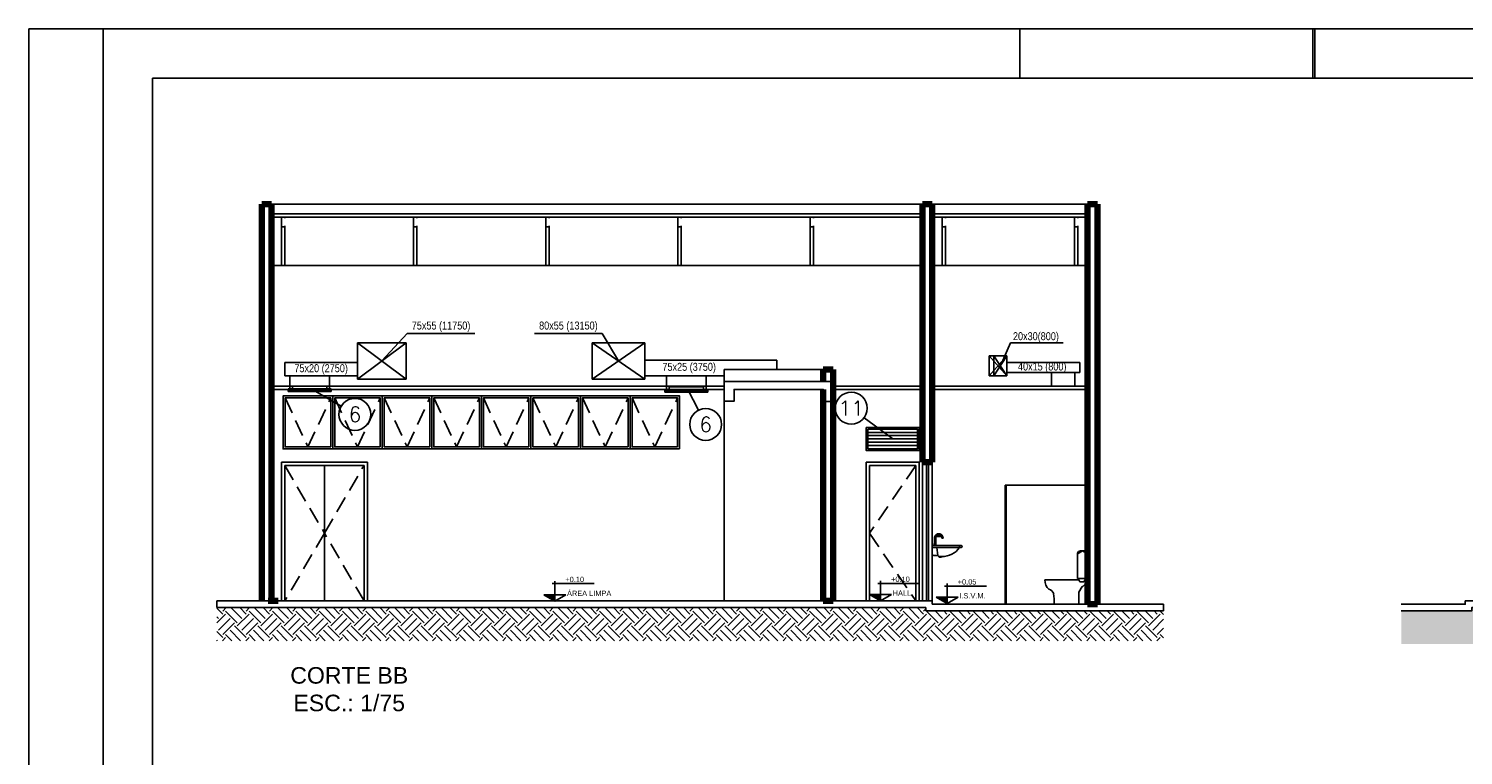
# Model space of a CAD drawing. Header units: inches. Extents: x -35 to 144, y -65 to -22.
# Tile 28 of 47: x 83 to 104, y -33 to -22. Entities that reach past the tile are written whole.
import ezdxf
from ezdxf.enums import TextEntityAlignment as Align

# ---------------------------------------------------------------- set-up
doc = ezdxf.new("R2010")
doc.units = ezdxf.units.IN
doc.header["$MEASUREMENT"] = 0
doc.linetypes.add('HIDDEN', pattern=[0.375, 0.25, -0.125])
for name, color, linetype, lineweight in [('ALV-ALT', 7, 'Continuous', 90), ('TEXTO-02', 2, 'Continuous', 20), ('VIS-V03', 8, 'Continuous', 25)]:
    doc.layers.add(name, color=color, linetype=linetype, lineweight=lineweight)
for name, color, linetype in [('ALV-DIV', 8, 'Continuous'), ('AR-BOCAS', 2, 'Continuous'), ('AR-DUTO INSUF', 5, 'Continuous'), ('AR-DUTO VENTILAÇÃO', 11, 'Continuous'), ('AR-EXAUSTÃO', 10, 'Continuous'), ('AR-TEXTO', 2, 'Continuous'), ('AR_TEXTO-15', 6, 'Continuous'), ('ESQ-POR', 8, 'Continuous'), ('EST-LAJ', 7, 'Continuous'), ('HTC - GER', 254, 'Continuous'), ('LAY-COR', 8, 'Continuous'), ('LAY-HID', 8, 'Continuous'), ('LAY-MOB', 8, 'Continuous'), ('PIS-CTE', 7, 'Continuous'), ('PRJ-GER', 8, 'HIDDEN'), ('TXT-ESP', 7, 'Continuous'), ('VIS-V04', 8, 'Continuous'), ('VIS-V05', 8, 'Continuous'), ('VIS-V06', 9, 'Continuous')]:
    doc.layers.add(name, color=color, linetype=linetype)
doc.styles.add('AR_TEXTO-15', font='romans.shx', dxfattribs={"height": 0.225})
doc.styles.add('Griffe', font='arial.ttf')
doc.styles.add('ROMANS', font='arial.ttf', dxfattribs={"height": 0.18})
doc.styles.add('STANDARD AR', font='ARIALN.TTF')

# ---------------------------------------------------------------- blocks, each defined once
blk = doc.blocks.new('ARQ - CORTE A')
at = {"layer": 'HTC - GER'}
h = blk.add_hatch(dxfattribs=at)
h.set_pattern_fill('EARTH', color=256, angle=45)
h.set_pattern_definition([(45, (-95.25556, -108.1163), (3e-17, 0.3535534), [0.25, -0.25]), (45, (-95.32185, -108.05002), (3e-17, 0.3535534), [0.25, -0.25]), (45, (-95.38814, -107.98373), (3e-17, 0.3535534), [0.25, -0.25]), (135, (-95.38814, -107.93953), (-0.3535534, 6e-17), [0.25, -0.25]), (135, (-95.32185, -107.87324), (-0.3535534, 6e-17), [0.25, -0.25]), (135, (-95.25556, -107.80695), (-0.3535534, 6e-17), [0.25, -0.25])])
h.paths.add_polyline_path([(28.971, 0), (23.565, 0), (23.565, -0.4), (22.915, -0.4), (22.915, 0), (20.017, 0), (20.017, 0.05), (1.067, 0.05), (1.067, 0), (0, 0), (0, -0.5), (28.971, -0.5)])
at = {"layer": 'PIS-CTE'}
for points in [[(0, 0.1), (0.967, 0.1), (0.967, 0.15), (20.117, 0.15)], [(0, 0), (1.067, 0), (1.067, 0.05), (20.017, 0.05), (20.017, 0), (22.915, 0)]]:
    blk.add_lwpolyline(points, dxfattribs=at)
blk = doc.blocks.new('Nivel corte-2')
for p, q in [((-0.032, 0.221), (0.496, 0.221)), ((0, 0.253), (0, 0.08)), ((-0.139, 0.08), (0, 0.08)), ((0, 0), (-0.139, 0.08)), ((0, 0), (0.139, 0.08)), ((0.139, 0.08), (0, 0.08)), ((0, 0.08), (0, 0))]:
    blk.add_line(p, q)
for points in [[(-0.139, 0.08), (0, 0.08), (0, 0)], [(-0.139, 0.08), (0, 0.08), (0, 0), (-0.139, 0.08)], [(-0.139, 0.08), (0, 0.08), (0, 0), (-0.139, 0.08)]]:
    blk.add_solid(points)
at = {"style": 'Griffe'}
blk.add_attdef('NIVEL', text='', height=0.1, dxfattribs=at).set_placement((0.232, 0.221), align=Align.BOTTOM_CENTER)
blk.add_attdef('AMBIENTE', text='', height=0.12, dxfattribs=at).set_placement((0.164, 0.08), align=Align.MIDDLE_LEFT)
blk = doc.blocks.new('VASO SANT.VISTA')
at = {"layer": 'LAY-HID'}
for p, q in [((15.812, -6.814), (15.812, -6.435)), ((15.888, -6.398), (15.822, -6.436)), ((15.857, -6.399), (15.888, -6.398)), ((15.955, -6.436), (15.888, -6.398)), ((15.888, -6.398), (15.92, -6.399)), ((15.965, -6.41), (15.965, -6.814)), ((15.318, -6.836), (15.831, -6.836)), ((15.965, -6.814), (15.812, -6.814)), ((15.831, -6.836), (15.831, -6.814)), ((15.85, -6.864), (15.831, -6.836)), ((15.885, -6.936), (15.831, -7.024)), ((15.907, -6.864), (15.85, -6.864)), ((15.885, -6.936), (15.895, -6.936)), ((15.939, -6.891), (15.895, -6.936)), ((15.926, -6.835), (15.907, -6.864)), ((15.929, -6.814), (15.926, -6.835)), ((15.939, -6.814), (15.939, -6.891)), ((15.831, -7.024), (15.831, -7.206)), ((15.657, -7.206), (15.461, -7.206)), ((15.831, -7.206), (15.461, -7.206))]:
    blk.add_line(p, q, dxfattribs=at)
for centre, radius, start, end in [((15.856, -6.444), 0.0449, 89.0509, 169.2503), ((15.904, -6.598), 0.2, 78.7975, 85.3102), ((15.926, -6.484), 0.0834, 62.4468, 78.7975), ((15.51, -6.838), 0.192, 179.4345, 227.8177), ((15.345, -7.091), 0.117, 24.3287, 72.2761), ((14.365, -7.186), 1.095, 358.9603, 7.4953)]:
    blk.add_arc(centre, radius, start, end, dxfattribs=at)
blk = doc.blocks.new('32osk')
for p, q in [((228.974, -79.386), (228.974, -79.516)), ((228.974, -79.386), (229.414, -79.386)), ((228.974, -79.416), (229.414, -79.416)), ((229.056, -79.536), (229.043, -79.416)), ((229.384, -79.386), (229.384, -79.416)), ((229.056, -79.536), (228.994, -79.536)), ((229.074, -79.551), (229.056, -79.536)), ((229.074, -79.551), (229.119, -79.551)), ((229.074, -79.551), (229.078, -79.561)), ((229.078, -79.561), (229.115, -79.561)), ((229.119, -79.551), (229.115, -79.561))]:
    blk.add_line(p, q)
for centre, radius, start, end in [((229.133, -79.252), 0.3, 267.2472, 326.7445), ((229.408, -79.401), 0.0159, 289.7121, 70.2879), ((228.994, -79.516), 0.02, 180, 270)]:
    blk.add_arc(centre, radius, start, end)
blk = doc.blocks.new('342SS')
for p, q in [((231.687, -79.807), (231.687, -79.836)), ((231.687, -79.807), (231.687, -79.836)), ((231.688, -79.807), (231.7, -79.807)), ((231.691, -79.723), (231.691, -79.807)), ((231.7, -79.807), (231.713, -79.807)), ((231.71, -79.807), (231.71, -79.723)), ((231.713, -79.836), (231.713, -79.807)), ((231.713, -79.836), (231.713, -79.807)), ((231.796, -79.701), (231.716, -79.701)), ((231.82, -79.723), (231.801, -79.723))]:
    blk.add_line(p, q)
for points in [[(231.82, -79.723), (231.82, -79.72), (231.82, -79.718), (231.82, -79.715), (231.82, -79.713), (231.819, -79.71), (231.819, -79.708), (231.818, -79.705), (231.817, -79.703), (231.816, -79.7), (231.815, -79.698), (231.814, -79.695), (231.813, -79.693), (231.812, -79.691), (231.811, -79.689), (231.809, -79.686), (231.808, -79.684), (231.806, -79.682), (231.804, -79.68), (231.803, -79.678), (231.801, -79.676), (231.799, -79.675), (231.797, -79.673), (231.795, -79.671), (231.793, -79.67), (231.791, -79.668), (231.788, -79.667), (231.786, -79.666), (231.784, -79.665), (231.781, -79.663), (231.779, -79.662), (231.777, -79.662), (231.774, -79.661), (231.772, -79.66), (231.769, -79.66), (231.767, -79.659), (231.764, -79.659), (231.761, -79.658), (231.759, -79.658), (231.756, -79.658), (231.754, -79.658), (231.751, -79.658), (231.748, -79.658), (231.746, -79.659), (231.743, -79.659), (231.741, -79.66), (231.738, -79.66), (231.736, -79.661), (231.733, -79.662), (231.731, -79.663), (231.729, -79.664), (231.726, -79.665), (231.724, -79.666), (231.722, -79.668), (231.719, -79.669), (231.717, -79.671), (231.715, -79.672), (231.713, -79.674), (231.711, -79.675), (231.709, -79.677), (231.708, -79.679), (231.706, -79.681), (231.704, -79.683), (231.703, -79.685), (231.701, -79.687), (231.7, -79.69), (231.699, -79.692), (231.697, -79.694), (231.696, -79.696), (231.695, -79.699), (231.694, -79.701), (231.694, -79.704), (231.693, -79.706), (231.692, -79.709), (231.692, -79.711), (231.691, -79.714), (231.691, -79.716), (231.691, -79.719), (231.691, -79.722), (231.691, -79.723)], [(231.71, -79.723), (231.71, -79.721), (231.71, -79.719), (231.71, -79.718), (231.71, -79.716), (231.711, -79.714), (231.711, -79.712), (231.711, -79.71), (231.712, -79.709), (231.713, -79.707), (231.713, -79.705), (231.714, -79.703), (231.715, -79.702), (231.716, -79.7), (231.717, -79.699), (231.718, -79.697), (231.719, -79.696), (231.72, -79.694), (231.721, -79.693), (231.722, -79.691), (231.724, -79.69), (231.725, -79.689), (231.726, -79.688), (231.728, -79.687), (231.729, -79.685), (231.731, -79.684), (231.732, -79.683), (231.734, -79.683), (231.736, -79.682), (231.737, -79.681), (231.739, -79.68), (231.741, -79.68), (231.742, -79.679), (231.744, -79.679), (231.746, -79.678), (231.748, -79.678), (231.75, -79.678), (231.751, -79.677), (231.753, -79.677), (231.755, -79.677), (231.757, -79.677), (231.759, -79.677), (231.761, -79.677), (231.762, -79.678), (231.764, -79.678), (231.766, -79.678), (231.768, -79.679), (231.77, -79.679), (231.771, -79.68), (231.773, -79.681), (231.775, -79.681), (231.776, -79.682), (231.778, -79.683), (231.78, -79.684), (231.781, -79.685), (231.783, -79.686), (231.784, -79.687), (231.785, -79.688), (231.787, -79.689), (231.788, -79.691), (231.789, -79.692), (231.791, -79.693), (231.792, -79.695), (231.793, -79.696), (231.794, -79.698), (231.795, -79.699), (231.796, -79.701), (231.797, -79.703), (231.797, -79.704), (231.798, -79.706), (231.799, -79.708), (231.799, -79.709), (231.8, -79.711), (231.8, -79.713), (231.801, -79.715), (231.801, -79.717), (231.801, -79.718), (231.801, -79.72), (231.801, -79.722), (231.801, -79.723)]]:
    blk.add_lwpolyline(points)
blk = doc.blocks.new('ARQ - CORTE B')
at = {"layer": 'HTC - GER'}
h = blk.add_hatch(dxfattribs=at)
h.set_pattern_fill('EARTH', color=256, angle=45)
h.set_pattern_definition([(45, (-95.54495, -100.22808), (3e-17, 0.3535534), [0.25, -0.25]), (45, (-95.61124, -100.16178), (3e-17, 0.3535534), [0.25, -0.25]), (45, (-95.67753, -100.0955), (3e-17, 0.3535534), [0.25, -0.25]), (135, (-95.67753, -100.0513), (-0.3535534, 6e-17), [0.25, -0.25]), (135, (-95.61124, -99.985), (-0.3535534, 6e-17), [0.25, -0.25]), (135, (-95.54495, -99.91872), (-0.3535534, 6e-17), [0.25, -0.25])])
h.paths.add_polyline_path([(14.328, -0.05), (13.178, -0.05), (10.728, -0.05), (10.728, 0), (9.178, 0), (0, 0), (0, -0.5), (14.328, -0.5)])
blk.add_line((1.028, 2.15), (1.028, 2.15))
at = {"layer": 'ALV-ALT'}
for p, q in [((0.828, 6.1), (0.678, 6.1)), ((0.678, 0.1), (0.678, 6.1)), ((0.828, 0.1), (0.828, 6.1)), ((10.678, 2.201), (10.678, 6.1)), ((10.678, 6.1), (10.828, 6.1)), ((10.828, 2.201), (10.828, 6.1)), ((13.178, 0.05), (13.178, 6.1)), ((13.178, 6.1), (13.328, 6.1)), ((13.328, 0.05), (13.328, 6.1)), ((9.178, 3.42), (9.178, 3.6)), ((9.178, 3.6), (9.328, 3.6)), ((9.328, 0.1), (9.328, 3.6)), ((9.178, 0.1), (9.178, 3.3)), ((10.678, 2.201), (10.828, 2.201)), ((0.778, 0.1), (0.928, 0.1)), ((9.328, 0.1), (9.178, 0.1)), ((13.328, 0.05), (13.178, 0.05))]:
    blk.add_line(p, q, dxfattribs=at)
at = {"layer": 'ALV-DIV'}
blk.add_line((11.929, 1.85), (13.178, 1.85), dxfattribs=at)
at = {"layer": 'ESQ-POR'}
for p, q in [((0.828, 5.956), (10.678, 5.956)), ((0.828, 5.906), (10.678, 5.906)), ((10.828, 5.956), (13.178, 5.956)), ((10.828, 5.906), (13.178, 5.906)), ((13.178, 5.906), (13.178, 5.774)), ((10.678, 2.201), (10.678, 0.1)), ((10.738, 2.201), (10.738, 0.1)), ((10.768, 2.201), (10.768, 0.1)), ((10.828, 2.201), (10.828, 0.1)), ((11.929, 1.85), (11.928, 0.05)), ((11.948, 1.85), (11.948, 0.05))]:
    blk.add_line(p, q, dxfattribs=at)
at = {"layer": 'EST-LAJ'}
blk.add_lwpolyline([(9.328, 3.42), (7.678, 3.42), (7.678, 3.12), (7.828, 3.12), (7.828, 3.3), (9.178, 3.3), (9.178, 3.119), (9.328, 3.119)], close=True, dxfattribs=at)
at = {"layer": 'LAY-COR'}
for p, q in [((0.978, 5.756), (0.978, 5.171)), ((1.028, 5.756), (1.028, 5.171)), ((2.978, 5.756), (2.978, 5.171)), ((3.028, 5.756), (3.028, 5.171)), ((4.978, 5.756), (4.978, 5.171)), ((5.028, 5.756), (5.028, 5.171)), ((6.978, 5.756), (6.978, 5.171)), ((7.028, 5.756), (7.028, 5.171)), ((8.978, 5.756), (8.978, 5.171)), ((9.028, 5.756), (9.028, 5.171)), ((10.978, 5.756), (10.978, 5.171)), ((11.028, 5.756), (11.028, 5.171)), ((12.978, 5.756), (12.978, 5.171)), ((13.028, 5.756), (13.028, 5.171)), ((7.678, 3.42), (7.678, 3.6)), ((9.178, 3.6), (7.678, 3.6)), ((7.678, 3.35), (0.828, 3.35)), ((7.678, 3.3), (0.828, 3.3)), ((9.178, 3.3), (7.828, 3.3)), ((10.678, 3.35), (9.328, 3.35)), ((10.678, 3.3), (9.328, 3.3)), ((13.178, 3.35), (10.828, 3.35)), ((13.178, 3.3), (10.828, 3.3)), ((2.278, 2.2), (0.978, 2.2)), ((0.978, 0.1), (0.978, 2.2)), ((2.278, 0.1), (2.278, 2.2)), ((2.228, 2.15), (1.028, 2.15)), ((1.028, 0.1), (1.028, 2.15)), ((1.628, 2.15), (1.628, 0.1)), ((2.228, 0.1), (2.228, 2.15))]:
    blk.add_line(p, q, dxfattribs=at)
for points in [[(1.753, 2.4), (1.003, 2.4), (1.003, 3.2), (1.753, 3.2)], [(1.723, 2.43), (1.033, 2.43), (1.033, 3.17), (1.723, 3.17)], [(2.503, 2.4), (1.753, 2.4), (1.753, 3.2), (2.503, 3.2)], [(2.473, 2.43), (1.783, 2.43), (1.783, 3.17), (2.473, 3.17)], [(3.253, 2.4), (2.503, 2.4), (2.503, 3.2), (3.253, 3.2)], [(3.223, 2.43), (2.533, 2.43), (2.533, 3.17), (3.223, 3.17)], [(4.003, 2.4), (3.253, 2.4), (3.253, 3.2), (4.003, 3.2)], [(3.973, 2.43), (3.283, 2.43), (3.283, 3.17), (3.973, 3.17)], [(4.753, 2.4), (4.003, 2.4), (4.003, 3.2), (4.753, 3.2)], [(4.723, 2.43), (4.033, 2.43), (4.033, 3.17), (4.723, 3.17)], [(5.503, 2.4), (4.753, 2.4), (4.753, 3.2), (5.503, 3.2)], [(5.473, 2.43), (4.783, 2.43), (4.783, 3.17), (5.473, 3.17)], [(6.253, 2.4), (5.503, 2.4), (5.503, 3.2), (6.253, 3.2)], [(6.223, 2.43), (5.533, 2.43), (5.533, 3.17), (6.223, 3.17)], [(7.003, 2.4), (6.253, 2.4), (6.253, 3.2), (7.003, 3.2)], [(6.973, 2.43), (6.283, 2.43), (6.283, 3.17), (6.973, 3.17)]]:
    blk.add_lwpolyline(points, close=True, dxfattribs=at)
at = {"layer": 'PIS-CTE'}
for p, q in [((9.178, 0.1), (0, 0.1)), ((0, 0.1), (0, 0)), ((9.178, 0), (0, 0)), ((10.828, 0.1), (9.178, 0.1)), ((10.728, 0), (9.178, 0)), ((10.728, 0), (10.728, -0.05)), ((10.828, 0.1), (10.828, 0.05)), ((10.828, 0.05), (13.178, 0.05)), ((13.178, 0.05), (14.328, 0.05)), ((14.328, 0.05), (14.328, -0.05)), ((10.728, -0.05), (13.178, -0.05)), ((13.178, -0.05), (14.328, -0.05))]:
    blk.add_line(p, q, dxfattribs=at)
at = {"layer": 'PRJ-GER'}
for p, q in [((1.033, 3.17), (1.378, 2.43)), ((1.378, 2.43), (1.723, 3.17)), ((1.783, 3.17), (2.128, 2.43)), ((2.128, 2.43), (2.473, 3.17)), ((2.533, 3.17), (2.878, 2.43)), ((2.878, 2.43), (3.223, 3.17)), ((3.283, 3.17), (3.628, 2.43)), ((3.628, 2.43), (3.973, 3.17)), ((4.033, 3.17), (4.378, 2.43)), ((4.378, 2.43), (4.723, 3.17)), ((4.783, 3.17), (5.128, 2.43)), ((5.128, 2.43), (5.473, 3.17)), ((5.533, 3.17), (5.878, 2.43)), ((5.878, 2.43), (6.223, 3.17)), ((6.283, 3.17), (6.628, 2.43)), ((6.628, 2.43), (6.973, 3.17)), ((1.028, 2.15), (1.628, 1.125)), ((1.628, 1.125), (2.228, 2.15)), ((10.578, 2.15), (9.878, 1.125)), ((1.628, 1.125), (1.028, 0.1)), ((2.228, 0.1), (1.628, 1.125)), ((9.878, 1.125), (10.578, 0.1))]:
    blk.add_line(p, q, dxfattribs=at)
at = {"layer": 'VIS-V03'}
for p, q in [((9.828, 0.1), (9.828, 2.2)), ((9.828, 2.2), (10.628, 2.2)), ((10.628, 0.1), (10.628, 2.2)), ((9.878, 0.1), (9.878, 2.15)), ((9.878, 2.15), (10.578, 2.15)), ((10.578, 0.1), (10.578, 2.15))]:
    blk.add_line(p, q, dxfattribs=at)
for points in [[(1.028, 5.771), (1.028, 5.756), (0.978, 5.756), (0.978, 5.906), (1.028, 5.906), (1.028, 5.891)], [(3.028, 5.771), (3.028, 5.756), (2.978, 5.756), (2.978, 5.906), (3.028, 5.906), (3.028, 5.891)], [(5.028, 5.771), (5.028, 5.756), (4.978, 5.756), (4.978, 5.906), (5.028, 5.906), (5.028, 5.891)], [(7.028, 5.771), (7.028, 5.756), (6.978, 5.756), (6.978, 5.906), (7.028, 5.906), (7.028, 5.891)], [(9.028, 5.771), (9.028, 5.756), (8.978, 5.756), (8.978, 5.906), (9.028, 5.906), (9.028, 5.891)], [(11.028, 5.771), (11.028, 5.756), (10.978, 5.756), (10.978, 5.906), (11.028, 5.906), (11.028, 5.891)], [(13.028, 5.771), (13.028, 5.756), (12.978, 5.756), (12.978, 5.906), (13.028, 5.906), (13.028, 5.891)]]:
    blk.add_lwpolyline(points, dxfattribs=at)
at = {"layer": 'VIS-V04'}
blk.add_line((7.678, 0.1), (7.678, 3.3), dxfattribs=at)
at = {"layer": 'VIS-V05'}
for p, q in [((0.828, 5.171), (10.678, 5.171)), ((10.828, 5.171), (13.178, 5.171))]:
    blk.add_line(p, q, dxfattribs=at)
at = {"layer": 'VIS-V06'}
blk.add_line((0.828, 6.1), (13.178, 6.1), dxfattribs=at)
blk.add_blockref('VASO SANT.VISTA', (-2.787, 7.256))
at = {"layer": 'LAY-MOB'}
for name, p in [('342SS', (-220.83, 80.775)), ('32osk', (-218.146, 80.326))]:
    blk.add_blockref(name, p, dxfattribs=at)
blk = doc.blocks.new('NR_LEG')
at = {"layer": 'AR_TEXTO-15', "color": 8, "linetype": 'Continuous'}
blk.add_circle((0, 0), 32.2, dxfattribs=at)
at = {"layer": 'AR_TEXTO-15', "color": 6, "linetype": 'Continuous', "style": 'AR_TEXTO-15'}
blk.add_attdef('NR', text='', height=30, dxfattribs=at).set_placement((0, 0), align=Align.MIDDLE_CENTER)

msp = doc.modelspace()

# ---------------------------------------------------------------- linework, layer by layer
at = {"color": 7, "linetype": 'Continuous'}
for p, q in [((82.538, -65.175), (82.538, -22.478)), ((143.627, -22.478), (82.538, -22.478)), ((83.663, -65.175), (83.663, -22.478))]:
    msp.add_line(p, q, dxfattribs=at)
for p, q in [((97.538, -23.228), (97.538, -22.478)), ((101.971, -23.228), (101.971, -22.478)), ((102.002, -23.228), (102.002, -22.478))]:
    msp.add_line(p, q)
at = {"color": 1}
for p in [(84.413, -64.425), (142.877, -23.228)]:
    msp.add_line(p, (84.413, -23.228), dxfattribs=at)
at = {"color": 8, "ltscale": 0.01}
for p, q in [((95.239, -28.582), (95.989, -28.582)), ((95.239, -28.632), (95.989, -28.632)), ((95.239, -28.682), (95.989, -28.682)), ((95.239, -28.732), (95.989, -28.732)), ((95.239, -28.782), (95.989, -28.782))]:
    msp.add_line(p, q, dxfattribs=at)
at = {"layer": 'AR-BOCAS'}
for p, q in [((86.464, -27.922), (86.464, -27.962)), ((86.464, -27.922), (87.114, -27.922)), ((86.464, -27.962), (87.114, -27.962)), ((86.529, -27.882), (87.049, -27.882)), ((86.529, -27.882), (86.529, -27.922)), ((87.049, -27.882), (87.049, -27.922)), ((87.114, -27.922), (87.114, -27.962)), ((92.164, -27.932), (92.164, -27.972)), ((92.164, -27.932), (92.814, -27.932)), ((92.164, -27.972), (92.814, -27.972)), ((92.229, -27.892), (92.749, -27.892)), ((92.229, -27.892), (92.229, -27.932)), ((92.749, -27.892), (92.749, -27.932)), ((92.814, -27.932), (92.814, -27.972))]:
    msp.add_line(p, q, dxfattribs=at)
at = {"layer": 'AR-BOCAS', "const_width": 0.04}
for points in [[(86.464, -27.942), (87.114, -27.942)], [(92.164, -27.952), (92.814, -27.952)]]:
    msp.add_lwpolyline(points, dxfattribs=at)
at = {"layer": 'AR-BOCAS'}
for points in [[(95.214, -28.507), (95.214, -28.857), (96.014, -28.857), (96.014, -28.507)], [(95.239, -28.532), (95.239, -28.832), (95.989, -28.832), (95.989, -28.532)]]:
    msp.add_lwpolyline(points, close=True, dxfattribs=at)
at = {"layer": 'AR-DUTO INSUF'}
for p, q in [((87.514, -27.776), (87.514, -27.226)), ((87.514, -27.226), (88.251, -27.226)), ((88.251, -27.776), (88.251, -27.226)), ((86.414, -27.726), (86.414, -27.526)), ((86.414, -27.526), (87.514, -27.526)), ((86.414, -27.726), (87.514, -27.726)), ((86.489, -27.922), (86.489, -27.726)), ((87.089, -27.922), (87.089, -27.726)), ((87.514, -27.776), (88.251, -27.776))]:
    msp.add_line(p, q, dxfattribs=at)
at = {"layer": 'AR-DUTO INSUF', "color": 7}
for p, q in [((87.514, -27.776), (88.251, -27.226)), ((88.251, -27.776), (87.514, -27.226))]:
    msp.add_line(p, q, dxfattribs=at)
at = {"layer": 'AR-EXAUSTÃO'}
for p, q in [((91.064, -27.776), (91.064, -27.226)), ((91.064, -27.226), (91.864, -27.226)), ((91.864, -27.776), (91.864, -27.226)), ((91.864, -27.491), (93.863, -27.491)), ((93.863, -27.632), (93.863, -27.491)), ((97.073, -27.726), (97.073, -27.426)), ((97.073, -27.426), (97.344, -27.426)), ((97.144, -27.726), (97.144, -27.426)), ((97.344, -27.726), (97.344, -27.426)), ((97.344, -27.526), (98.444, -27.526)), ((98.444, -27.676), (98.444, -27.526)), ((91.064, -27.776), (91.864, -27.776)), ((91.864, -27.726), (93.064, -27.726)), ((92.189, -27.932), (92.189, -27.726)), ((92.789, -27.932), (92.789, -27.726)), ((97.073, -27.726), (97.344, -27.726)), ((97.344, -27.676), (98.444, -27.676)), ((98.019, -27.882), (98.019, -27.676)), ((98.369, -27.882), (98.369, -27.676))]:
    msp.add_line(p, q, dxfattribs=at)
at = {"layer": 'AR-EXAUSTÃO', "color": 7}
for p, q in [((91.864, -27.226), (91.064, -27.776)), ((91.064, -27.226), (91.864, -27.776)), ((97.073, -27.726), (97.344, -27.426)), ((97.073, -27.426), (97.344, -27.726)), ((97.144, -27.726), (97.344, -27.426)), ((97.144, -27.426), (97.344, -27.726))]:
    msp.add_line(p, q, dxfattribs=at)
at = {"layer": 'AR-TEXTO', "color": 8}
for p, q in [((88.268, -27.085), (87.882, -27.501)), ((88.268, -27.085), (89.289, -27.085)), ((90.195, -27.085), (91.216, -27.085)), ((91.216, -27.085), (91.464, -27.501)), ((97.398, -27.226), (97.244, -27.576)), ((97.398, -27.226), (98.192, -27.226))]:
    msp.add_line(p, q, dxfattribs=at)
at = {"layer": 'AR_TEXTO-15', "color": 8, "linetype": 'Continuous'}
for p, q in [((87.267, -28.188), (86.813, -27.922)), ((92.674, -28.247), (92.513, -27.932)), ((95.181, -28.36), (95.614, -28.682))]:
    msp.add_line(p, q, dxfattribs=at)

# ---------------------------------------------------------------- block references
at = {"layer": 'AR-DUTO VENTILAÇÃO'}
msp.add_blockref('ARQ - CORTE A', (103.312, -31.282), dxfattribs=at)
at = {"layer": 'AR-EXAUSTÃO', "color": 6}
msp.add_blockref('ARQ - CORTE B', (85.386, -31.232), dxfattribs=at)
at = {"layer": 'AR_TEXTO-15', "color": 8, "linetype": 'Continuous'}
ref = msp.add_blockref('NR_LEG', (94.987, -28.216), dxfattribs=dict(at, xscale=0.0075, yscale=0.0075, zscale=0.0075, rotation=180))
ref.add_attrib('NR', '11', dxfattribs={"color": 6, "linetype": 'Continuous', "height": 0.225, "style": 'AR_TEXTO-15'}).set_placement((94.987, -28.216), align=Align.MIDDLE_CENTER)
at = {"layer": 'AR_TEXTO-15', "color": 8, "linetype": 'Continuous', "xscale": 0.0075, "yscale": 0.0075, "zscale": 0.0075}
for p in [(87.475, -28.31), (92.784, -28.462)]:
    msp.add_blockref('NR_LEG', p, dxfattribs=at).add_auto_attribs({'NR': '6'})
at = {"layer": 'TXT-ESP'}
ref = msp.add_blockref('Nivel corte-2', (90.501, -31.135), dxfattribs=dict(at, xscale=1.2, yscale=1.2, zscale=1.2))
ref.add_attrib('NIVEL', '+0.10', dxfattribs={"layer": '0', "height": 0.08, "style": 'Griffe'}).set_placement((90.802, -30.87), align=Align.BOTTOM_CENTER)
ref.add_attrib('AMBIENTE', 'ÁREA LIMPA', dxfattribs={"layer": '0', "height": 0.08, "style": 'Griffe'}).set_placement((90.685, -31.016), align=Align.MIDDLE_LEFT)
ref = msp.add_blockref('Nivel corte-2', (95.43, -31.132), dxfattribs=dict(at, xscale=1.2, yscale=1.2, zscale=1.2))
ref.add_attrib('NIVEL', '+0.10', dxfattribs={"layer": '0', "height": 0.08, "style": 'Griffe'}).set_placement((95.732, -30.867), align=Align.BOTTOM_CENTER)
ref.add_attrib('AMBIENTE', 'HALL', dxfattribs={"layer": '0', "height": 0.08, "style": 'Griffe'}).set_placement((95.614, -31.013), align=Align.MIDDLE_LEFT)
ref = msp.add_blockref('Nivel corte-2', (96.439, -31.172), dxfattribs=dict(at, xscale=1.2, yscale=1.2, zscale=1.2))
ref.add_attrib('NIVEL', '+0.05', dxfattribs={"layer": '0', "height": 0.08, "style": 'Griffe'}).set_placement((96.74, -30.907), align=Align.BOTTOM_CENTER)
ref.add_attrib('AMBIENTE', 'I.S.V.M.', dxfattribs={"layer": '0', "height": 0.08, "style": 'Griffe'}).set_placement((96.623, -31.053), align=Align.MIDDLE_LEFT)

# ---------------------------------------------------------------- texts
at = {"layer": 'AR-TEXTO', "color": 2, "char_height": 0.12, "attachment_point": 5, "style": 'STANDARD AR'}
for s, insert, width in [('75x55 (11750) ', (88.779, -26.985), 0.94089), ('80x55 (13150) ', (90.706, -26.985), 0.94089), ('20x30(800) ', (97.782, -27.146), 0.94089), ('75x20 (2750) ', (86.964, -27.63), 0.94089), ('75x25 (3750) ', (92.534, -27.609), 0.94089), ('40x15 (800) ', (97.877, -27.604), 1.23646)]:
    msp.add_mtext(s, dxfattribs=dict(at, insert=insert, width=width))
at = {"layer": 'TEXTO-02', "color": 140, "insert": (87.389, -32.467), "char_height": 0.25, "width": 2.59881, "attachment_point": 5, "style": 'ROMANS'}
msp.add_mtext('CORTE BB\\PESC.: 1/75', dxfattribs=at)

doc.saveas('drawing.dxf')
